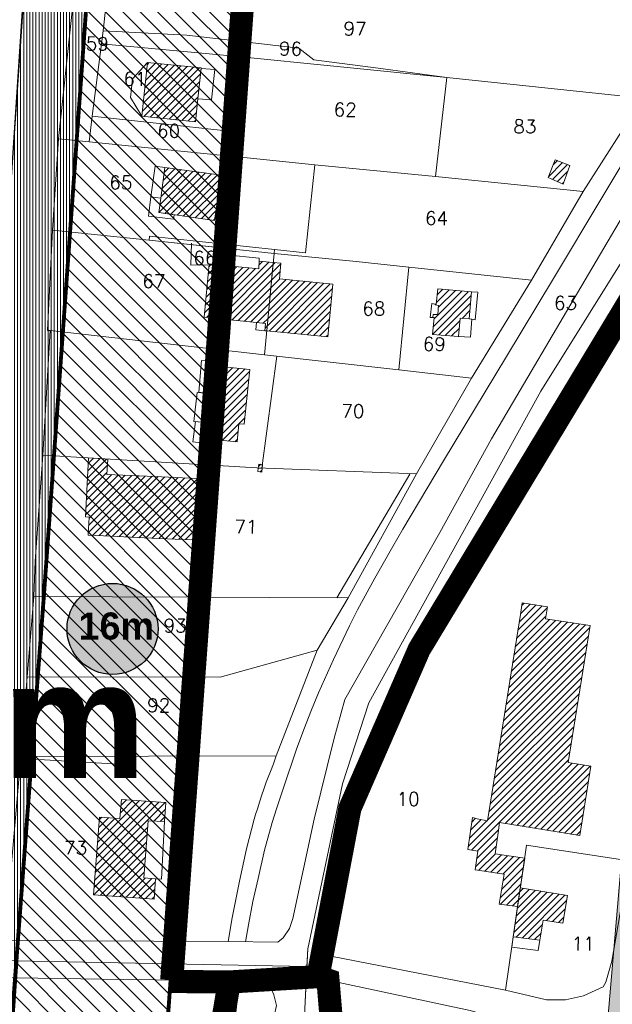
# Model space of a CAD drawing. Header units: metres. Extents: x 578835 to 593571, y 248557 to 255108.
# Tile 71 of 251: x 583283 to 583436, y 250142 to 250397. Entities that reach past the tile are written whole.
import ezdxf

# ---------------------------------------------------------------- set-up
doc = ezdxf.new("R2010")
doc.units = ezdxf.units.M
for name, pattern in [('CACHEX2', [0.75, 0.5, -0.25]), ('CONTINU', [0]), ('DASHDOT', [1, 0.5, -0.25, 0, -0.25]), ('SOLID_LINE', [0])]:
    doc.linetypes.add(name, pattern=pattern)
for name, color, linetype, lineweight in [('01_PLU implantation gabaritaire', 22, 'CONTINU', 30), ('01_PLU_EVP', 104, 'Continuous', 0), ('02_Modif_POS-Implantations obligées', 24, 'DASHDOT', 0), ('Cad-BATIMENT_BATI_LEGER13', 7, 'SOLID_LINE', 0), ('Cad-BATIMENT_BATI_PRIVE12', 7, 'SOLID_LINE', 0), ('Cad-BATIMENT_BATI_PRIVE12_HACH', 7, 'SOLID_LINE', 0), ('Cad-PARCELLAIRE_PARCELLE1', 250, 'SOLID_LINE', 0), ('Cad-RESEAU_ROUT_AXE_DE_VOIE26', 255, 'SOLID_LINE', 0), ('Cad-RESEAU_ROUT_LIMITE_DE_VOIE_P23', 8, 'SOLID_LINE', 0), ('Cad-SITE_PARTIC_FERROVIAIRE40', 251, 'SOLID_LINE', 0), ('Cad-TOPONYMIE_DETAIL_PARCELLAIR181', 7, 'SOLID_LINE', 0), ('Cad-TOPONYMIE_NUMERO_DE_PARCELL182', 250, 'SOLID_LINE', 0), ('PLU', 7, 'CACHEX2', 5), ('PPRI global - contour', 152, 'Continuous', 5), ('PPRI global - hachures', 152, 'Continuous', 5)]:
    doc.layers.add(name, color=color, linetype=linetype, lineweight=lineweight)
doc.layers.add('PLU nom', color=7, linetype='Continuous')
doc.styles.add('00001', font='arial.ttf', dxfattribs={"height": 50})
doc.styles.get("Standard").update_dxf_attribs({"font": 'arialbd_0.ttf', "height": 50})
doc.styles.add('TEXTSTYLE_45_11', font='txt.shx', dxfattribs={"oblique": 50})

msp = doc.modelspace()

# ---------------------------------------------------------------- hatches: boundary and pattern name
at = {"layer": '01_PLU implantation gabaritaire', "lineweight": 0, "ltscale": 0.4}
h = msp.add_hatch(dxfattribs=at)
h.set_pattern_fill('ANSI31', color=256, angle=90, style=0)
h.paths.add_polyline_path([(583255.49, 249636.72), (583294.71, 249641.08), (583293.78, 249651.04), (583290.95, 249687.88), (583298.05, 249789.16), (583306, 249916.25), (583315.37, 250055.57), (583330.12, 250260.46), (583343.09, 250433.53), (583302.8, 250435.87), (583289.28, 250248.51), (583277.24, 250088.76), (583268.13, 249947.91), (583261.65, 249843.74), (583255.19, 249751.23), (583251.63, 249693.47), (583251.34, 249680.25), (583254.28, 249643.54)])
at = {"layer": '01_PLU implantation gabaritaire', "linetype": 'Continuous', "lineweight": 30, "true_color": 0xffffff}
h = msp.add_hatch(color=7, dxfattribs=at)
edge = h.paths.add_edge_path()
edge.add_arc((583307.02, 250239.46), 11.78, 0, 360)
at = {"layer": '01_PLU_EVP', "ltscale": 0.4}
h = msp.add_hatch(dxfattribs=at)
h.set_pattern_fill('ANSI31', color=256, scale=0.25, angle=45, style=0)
h.paths.add_polyline_path([(583286.6, 250436.83), (583303.01, 250436.06), (583294.32, 250317.1), (583287.56, 250223.33), (583280.42, 250126.14), (583273.27, 250027.36), (583268.44, 249956.24), (583263.4, 249868.36), (583260.7, 249831.45), (583257.42, 249785.72), (583252.2, 249705.5), (583251.24, 249683.89), (583253.95, 249643.83), (583255.49, 249636.88), (583240.82, 249635.15), (583237.92, 249668.14), (583237.15, 249696.51), (583237.91, 249737.17), (583241, 249789.27), (583248.34, 249895.92), (583259.15, 250043.49), (583263.4, 250113.32), (583270.93, 250173.72), (583273.05, 250208.21), (583272.08, 250224.8), (583277.29, 250305.07), (583284.44, 250411.35)])
at = {"layer": 'Cad-BATIMENT_BATI_PRIVE12_HACH', "ltscale": 0.4}
h = msp.add_hatch(dxfattribs=at)
h.set_pattern_fill('ANSI31', color=256, scale=0.4, style=0)
h.paths.add_polyline_path([(583329.11, 250376.76), (583330.01, 250384.75), (583316.12, 250386.16), (583314.64, 250372.22), (583328.54, 250370.81)])
h = msp.add_hatch(dxfattribs=at)
h.set_pattern_fill('ANSI31', color=256, scale=0.4, style=0)
h.paths.add_polyline_path([(583423.71, 250354.67), (583425.45, 250359.49), (583421.7, 250360.97), (583419.86, 250356.35)])
h = msp.add_hatch(dxfattribs=at)
h.set_pattern_fill('ANSI31', color=256, scale=0.4, style=0)
h.paths.add_polyline_path([(583333.47, 250345.25), (583335.13, 250356.98), (583320.61, 250359), (583319.55, 250351), (583319.03, 250347.28)])
h = msp.add_hatch(dxfattribs=at)
h.set_pattern_fill('ANSI31', color=256, scale=0.4, style=0)
h.paths.add_polyline_path([(583346.99, 250316.62), (583348.64, 250334.36), (583344.99, 250334.72), (583344.9, 250332.71), (583336.1, 250333.54), (583332.01, 250333.98), (583330.78, 250320.16), (583344.33, 250318.84), (583346.66, 250318.59), (583346.49, 250316.68)])
h = msp.add_hatch(dxfattribs=at)
h.set_pattern_fill('ANSI31', color=256, scale=0.4, style=0)
h.paths.add_polyline_path([(583350.64, 250334.2), (583348.64, 250334.36), (583346.99, 250316.62), (583362.78, 250315.15), (583364.11, 250328.74), (583350.31, 250330.16)])
h = msp.add_hatch(dxfattribs=at)
h.set_pattern_fill('ANSI31', color=256, scale=0.4, style=0)
h.paths.add_polyline_path([(583399.41, 250319.76), (583399.99, 250326.72), (583391.26, 250327.55), (583390.85, 250323.61), (583390.6, 250323.6), (583390.54, 250323.37), (583391.45, 250323.22), (583391.24, 250320.86), (583390.08, 250320.88), (583389.99, 250320.09), (583390.32, 250320.12), (583389.93, 250315.74), (583396.66, 250315.18), (583397.1, 250319.9)])
h = msp.add_hatch(dxfattribs=at)
h.set_pattern_fill('ANSI31', color=256, scale=0.4, style=0)
h.paths.add_polyline_path([(583341.08, 250292.49), (583342.62, 250306.66), (583331.65, 250307.75), (583330.93, 250300.56), (583330.07, 250293.02), (583332.67, 250292.68), (583332.26, 250288.63), (583339.32, 250287.89), (583339.76, 250292.6)])
h = msp.add_hatch(dxfattribs=at)
h.set_pattern_fill('ANSI31', color=256, scale=0.4, style=0)
h.paths.add_polyline_path([(583328.36, 250267.13), (583328.9, 250278.43), (583315.99, 250279.03), (583305.56, 250279.49), (583305.81, 250283.42), (583300.83, 250283.78), (583300.05, 250268.45), (583300.96, 250268.41), (583300.7, 250263.71), (583304.66, 250263.59), (583315.18, 250263.02), (583325.27, 250262.63), (583328.17, 250262.54)])
h = msp.add_hatch(dxfattribs=at)
h.set_pattern_fill('ANSI31', color=256, scale=0.4, style=0)
h.paths.add_polyline_path([(583344.76, 250281.09), (583345.75, 250281.07), (583345.83, 250282.07), (583344.92, 250282.11)])
h = msp.add_hatch(dxfattribs=at)
h.set_pattern_fill('ANSI31', color=256, scale=0.4, style=0)
h.paths.add_polyline_path([(583344.76, 250281.09), (583344.66, 250280.19), (583345.67, 250280.05), (583345.75, 250281.07)])
h = msp.add_hatch(dxfattribs=at)
h.set_pattern_fill('ANSI31', color=256, scale=0.4, style=0)
h.paths.add_polyline_path([(583428.05, 250185.93), (583430.93, 250203.89), (583425, 250204.85), (583430.69, 250240.33), (583419.17, 250242.04), (583419.65, 250245.2), (583413.14, 250246.22), (583412.64, 250243.17), (583404.16, 250189.73), (583401.47, 250190.29), (583400.21, 250190.64), (583399.01, 250182.29), (583401.59, 250181.94), (583400.93, 250177.1), (583408.44, 250175.93), (583407.2, 250168.14), (583411.94, 250167.53), (583413.79, 250180.06), (583406.11, 250181.2), (583406.89, 250186.62), (583407.24, 250189.32)])
h = msp.add_hatch(dxfattribs=at)
h.set_pattern_fill('ANSI31', color=256, scale=0.4, style=0)
h.paths.add_polyline_path([(583315.1, 250174.95), (583316.26, 250189.76), (583320.48, 250189.55), (583320.82, 250194.49), (583309.36, 250195.32), (583308.95, 250190.37), (583303.65, 250190.71), (583302.11, 250170.63), (583317.79, 250169.49), (583318.17, 250174.76)])
h = msp.add_hatch(dxfattribs=at)
h.set_pattern_fill('ANSI31', color=256, scale=0.4, style=0)
h.paths.add_polyline_path([(583423.68, 250163.28), (583424.82, 250170.39), (583412.62, 250172.38), (583411.94, 250167.53), (583410.78, 250159.75), (583417.69, 250158.87), (583418.58, 250164.07)])
at = {"layer": 'PPRI global - hachures', "ltscale": 0.4}
h = msp.add_hatch(dxfattribs=at)
h.set_pattern_fill('ANSI36', color=256, scale=2, style=0)
h.paths.add_polyline_path([(584066.5, 250379.34), (584062.37, 250383.47), (584043.41, 250459.25), (584013.35, 250450.76), (584002.24, 250450.11), (583982.63, 250452.72), (583973.49, 250455.99), (583889.77, 250518.96), (583895.65, 250528.1), (583977.99, 250662.67), (584030.07, 250749.63), (583918.43, 250756.91), (583664.41, 250783.59), (583631.24, 250786.83), (583615.06, 250787.64), (583601.17, 250794.44), (583587.42, 250827.6), (583576.9, 250872.88), (583563.15, 250910.89), (583546.16, 250944.04), (583514.61, 250983.67), (583475.78, 251010.35), (583442.61, 251028.95), (583396.5, 251041.08), (583343.91, 251049.17), (583296.18, 251058.06), (583275.96, 251065.34), (583264.63, 251086.36), (583250.88, 251100.92), (583230.66, 251114.67), (583189.4, 251126.8), (583119.68, 251147.06), (583061.43, 251160.81), (583024.22, 251164.04), (582980.53, 251148.68), (582993.48, 251125.23), (583025.83, 251140.59), (583054.15, 251143.02), (583098.64, 251130.08), (583144.75, 251115.52), (583186.01, 251101.78), (583219.99, 251088.03), (583236.17, 251071.86), (583255.58, 251033.04), (583254.78, 251000.7), (583238.6, 250995.04), (583207.85, 250995.04), (583194.1, 251002.31), (583172.26, 251010.4), (583159.32, 250999.89), (583144.75, 250992.61), (583123.72, 250996.65), (583093.79, 251001.51), (583044.44, 251004.74), (583042.82, 250977.25), (583071.95, 250975.63), (583123.72, 250970.78), (583189.25, 250968.35), (583234.55, 250957.84), (583253.97, 250940.05), (583273.38, 250908.51), (583282.28, 250851.91), (583278.25, 250803.12), (583273.39, 250777.24), (583225.66, 250792.61), (583164.18, 250807.16), (583128.59, 250807.97), (583123.73, 250787.76), (583296.04, 250750.56), (583317.08, 251031.97), (583369.66, 251022.26), (583418.2, 250998.81), (583457.03, 250968.08), (583486.96, 250930.89), (583515.28, 250879.13), (583529.84, 250833.04), (583533.88, 250790.18), (583534.69, 250771.58), (583553.3, 250763.5), (583563.01, 250755.41), (583580, 250744.9), (583594.56, 250731.15), (583590.51, 250708.51), (583580.81, 250697.19), (583567.05, 250697.19), (583552.49, 250698.8), (583535.5, 250697.19), (583522.56, 250693.95), (583503.14, 250708.51), (583479.68, 250718.21), (583448.13, 250723.87), (583373.71, 250731.15), (583318.7, 250734.39), (583315.46, 250703.66), (583444.9, 250694.76), (583478.87, 250680.21), (583494.24, 250668.89), (583512.04, 250632.5), (583510.42, 250582.36), (583496.67, 250561.34), (583468.36, 250541.12), (583419.01, 250518.48), (583354.29, 250508.77), (583304.13, 250508.77), (583282.29, 250518.48), (583279.06, 250526.56), (583283.91, 250598.53), (583239.42, 250602.58), (583222.43, 250600.96), (583186.02, 250597.72), (583162.56, 250599.34), (583148, 250606.62), (583122.92, 250612.28), (583089.76, 250614.71), (583078.43, 250626.03), (583052.54, 250635.73), (583029.89, 250635.73), (583004.81, 250631.69), (582985.4, 250622.79), (582965.98, 250613.09), (582970.84, 250593.68), (583001.58, 250611.47), (583029.08, 250621.98), (583059.01, 250621.98), (583080.86, 250606.62), (583092.99, 250591.26), (583118.07, 250585.59), (583148.81, 250571.85), (583177.12, 250554.06), (583200.59, 250528.99), (583205.44, 250507.16), (583205.44, 250486.13), (583186.83, 250479.66), (583124.54, 250464.3), (583104.02, 250461.44), (583074.89, 250436.37), (583062.76, 250421.01), (583040.92, 250417.77), (583013.41, 250429.9), (582993.19, 250437.99), (582977.01, 250433.14), (582972.96, 250422.62), (582979.43, 250412.11), (583003.7, 250411.3), (583028.78, 250404.83), (583040.92, 250397.56), (583014.22, 250380.57), (582989.14, 250366.83), (582968.11, 250354.7), (582985.91, 250337.72), (583050.62, 250379.77), (583073.28, 250387.85), (583089.45, 250391.9), (583109.68, 250404.03), (583129.9, 250417.77), (583157.41, 250425.05), (583265.81, 250428.28), (583273.09, 250428.28), (583273.9, 250446.07), (583295.97, 250457.39), (583334.8, 250467.1), (583366.35, 250470.33), (583405.99, 250467.9), (583424.6, 250456.58), (583444.01, 250438.79), (583471.52, 250417.77), (583514.39, 250491.35), (583542.71, 250566.56), (583607.54, 250728.61), (583618.87, 250755.3), (583637.47, 250748.02), (583563.05, 250565.27), (583533.11, 250493.3), (583488.62, 250414.05), (583469.92, 250375), (583458.6, 250360.44), (583447.3, 250277.69), (583433.55, 250118.39), (583433.55, 250075.53), (583435.17, 250061.79), (583444.07, 250055.32), (583538.72, 249966.37), (583593.05, 249930.65), (583636.74, 249921.76), (583657.12, 249921.76), (583640.51, 249900.52), (583605.37, 249856.24), (583563.9, 249771.01), (583539.46, 249724.43), (583484.46, 249610.66), (583466.89, 249549.58), (583445.44, 249517.44), (583408.01, 249447.95), (583372.11, 249391.45), (583402.75, 249358.91), (583418.65, 249347.07), (583436.19, 249369.28), (583463.87, 249406.75), (583478.59, 249436.8), (583476.61, 249477.12), (583481.36, 249487.31), (583491.71, 249499.16), (583485.47, 249528.1), (583479.2, 249549.72), (583486.09, 249593.97), (583536.27, 249697.24), (583571.65, 249771.24), (583609.81, 249820.41), (583635.17, 249860.02), (583657.05, 249884.96), (583692.43, 249959.02), (583716.61, 250005.58), (583724.42, 250017.76), (583733.57, 250029.46), (583758.23, 250060.88), (583783.36, 250088.01), (583819.02, 250122.79), (583886.38, 250174.14), (583941.78, 250217.37), (583983.26, 250248.04), (584014.32, 250265.65), (584046.48, 250272.12), (584071.07, 250273.21)])

# ---------------------------------------------------------------- linework, layer by layer
at = {"layer": '01_PLU implantation gabaritaire', "lineweight": 0, "ltscale": 0.4}
msp.add_lwpolyline([(583302.63, 250436.42), (583342.85, 250433.48), (583322.59, 250160.96), (583310.53, 249980.22), (583296.25, 249761.55), (583291.16, 249689.06), (583294.97, 249640.54), (583255.35, 249636.96), (583250.81, 249687.24), (583256, 249760.56), (583270.61, 249979.22), (583287.49, 250227.05), (583302.76, 250432.68)], close=True, dxfattribs=at)
at = {"layer": '01_PLU implantation gabaritaire', "ltscale": 0.4, "const_width": 1}
msp.add_lwpolyline([(583255.49, 249636.72), (583294.71, 249641.08), (583293.78, 249651.04), (583290.95, 249687.88), (583298.05, 249789.16), (583306, 249916.25), (583315.37, 250055.57), (583330.12, 250260.46), (583343.09, 250433.53), (583302.77, 250435.96), (583289.28, 250248.51), (583277.24, 250088.76), (583268.13, 249947.91), (583261.65, 249843.74), (583255.19, 249751.23), (583251.63, 249693.47), (583251.34, 249680.25), (583254.28, 249643.54)], close=True, dxfattribs=at)
at = {"layer": '01_PLU_EVP', "ltscale": 0.4}
msp.add_lwpolyline([(583263.4, 250113.32), (583270.93, 250173.72), (583273.05, 250208.21), (583272.08, 250224.8), (583277.29, 250305.07), (583284.44, 250411.35), (583286.6, 250436.83), (583303.01, 250436.06), (583294.32, 250317.1), (583287.56, 250223.33), (583280.42, 250126.14)], dxfattribs=at)
at = {"layer": '02_Modif_POS-Implantations obligées', "linetype": 'Continuous', "lineweight": 30, "ltscale": 2}
msp.add_circle((583307.02, 250239.46), 11.78, dxfattribs=at)
at = {"layer": 'Cad-BATIMENT_BATI_LEGER13'}
for points in [[(583314.64, 250372.22), (583316.12, 250386.16), (583312.19, 250381.93), (583311.69, 250377.1), (583314.64, 250372.22), (583314.64, 250372.22)], [(583314.64, 250372.22), (583316.12, 250386.16), (583312.19, 250381.93), (583311.69, 250377.1), (583314.64, 250372.22), (583314.64, 250372.22)], [(583332.68, 250376.51), (583333.5, 250384.38), (583330.02, 250384.64), (583329.11, 250376.76), (583332.68, 250376.51), (583332.68, 250376.51)], [(583332.68, 250376.51), (583333.5, 250384.38), (583330.02, 250384.64), (583329.11, 250376.76), (583332.68, 250376.51), (583332.68, 250376.51)], [(583319.55, 250351), (583320.61, 250359), (583318.03, 250359.35), (583316.97, 250351.34), (583319.55, 250351), (583319.55, 250351)], [(583319.55, 250351), (583320.61, 250359), (583318.03, 250359.35), (583316.97, 250351.34), (583319.55, 250351), (583319.55, 250351)], [(583319.03, 250347.28), (583319.55, 250351), (583316.97, 250351.34), (583316.31, 250346.38), (583322.8, 250345.59), (583322.96, 250346.71), (583319.03, 250347.28), (583319.03, 250347.28)], [(583319.03, 250347.28), (583319.55, 250351), (583316.97, 250351.34), (583316.31, 250346.38), (583322.8, 250345.59), (583322.96, 250346.71), (583319.03, 250347.28), (583319.03, 250347.28)], [(583344.9, 250332.71), (583344.99, 250334.72), (583345, 250335.51), (583336.44, 250336.35), (583336.1, 250333.54), (583344.9, 250332.71), (583344.9, 250332.71)], [(583344.9, 250332.71), (583344.99, 250334.72), (583345, 250335.51), (583336.44, 250336.35), (583336.1, 250333.54), (583344.9, 250332.71), (583344.9, 250332.71)], [(583400.91, 250319.55), (583401.64, 250326.64), (583399.99, 250326.72), (583399.41, 250319.76), (583400.91, 250319.55), (583400.91, 250319.55)], [(583400.91, 250319.55), (583401.64, 250326.64), (583399.99, 250326.72), (583399.41, 250319.76), (583400.91, 250319.55), (583400.91, 250319.55)], [(583391.24, 250320.86), (583391.45, 250323.22), (583390.54, 250323.37), (583390.6, 250323.6), (583389.68, 250323.74), (583389.32, 250320.14), (583389.99, 250320.09), (583390.08, 250320.88), (583391.24, 250320.86), (583391.24, 250320.86)], [(583391.24, 250320.86), (583391.45, 250323.22), (583390.54, 250323.37), (583390.6, 250323.6), (583389.68, 250323.74), (583389.32, 250320.14), (583389.99, 250320.09), (583390.08, 250320.88), (583391.24, 250320.86), (583391.24, 250320.86)], [(583346.49, 250316.68), (583346.66, 250318.59), (583344.33, 250318.84), (583344.16, 250316.94), (583346.49, 250316.68), (583346.49, 250316.68)], [(583346.49, 250316.68), (583346.66, 250318.59), (583344.33, 250318.84), (583344.16, 250316.94), (583346.49, 250316.68), (583346.49, 250316.68)], [(583399.72, 250314.99), (583400.08, 250319.71), (583399.41, 250319.76), (583397.1, 250319.9), (583396.66, 250315.18), (583399.72, 250314.99), (583399.72, 250314.99)], [(583399.72, 250314.99), (583400.08, 250319.71), (583399.41, 250319.76), (583397.1, 250319.9), (583396.66, 250315.18), (583399.72, 250314.99), (583399.72, 250314.99)], [(583330.93, 250300.56), (583331.65, 250307.75), (583333.74, 250307.49), (583333.88, 250308.72), (583330.07, 250308.96), (583329.35, 250300.76), (583330.93, 250300.56), (583330.93, 250300.56)], [(583330.93, 250300.56), (583331.65, 250307.75), (583333.74, 250307.49), (583333.88, 250308.72), (583330.07, 250308.96), (583329.35, 250300.76), (583330.93, 250300.56), (583330.93, 250300.56)], [(583330.07, 250293.02), (583330.93, 250300.56), (583328.94, 250300.73), (583328.08, 250293.18), (583330.07, 250293.02), (583330.07, 250293.02)], [(583330.07, 250293.02), (583330.93, 250300.56), (583328.94, 250300.73), (583328.08, 250293.18), (583330.07, 250293.02), (583330.07, 250293.02)], [(583332.26, 250288.63), (583332.67, 250292.68), (583330.07, 250293.02), (583328.49, 250293.22), (583327.86, 250287.93), (583332.78, 250287.33), (583332.84, 250288.57), (583332.26, 250288.63), (583332.26, 250288.63)], [(583332.26, 250288.63), (583332.67, 250292.68), (583330.07, 250293.02), (583328.49, 250293.22), (583327.86, 250287.93), (583332.78, 250287.33), (583332.84, 250288.57), (583332.26, 250288.63), (583332.26, 250288.63)], [(583319.67, 250174.66), (583320.48, 250189.55), (583316.26, 250189.76), (583315.1, 250174.95), (583318.17, 250174.76), (583319.67, 250174.66), (583319.67, 250174.66)], [(583319.67, 250174.66), (583320.48, 250189.55), (583316.26, 250189.76), (583315.1, 250174.95), (583318.17, 250174.76), (583319.67, 250174.66), (583319.67, 250174.66)], [(583417.27, 250156.16), (583417.69, 250158.87), (583410.78, 250159.75), (583410.43, 250157.04), (583417.27, 250156.16), (583417.27, 250156.16)], [(583417.27, 250156.16), (583417.69, 250158.87), (583410.78, 250159.75), (583410.43, 250157.04), (583417.27, 250156.16), (583417.27, 250156.16)]]:
    msp.add_lwpolyline(points, close=True, dxfattribs=at)
at = {"layer": 'Cad-BATIMENT_BATI_PRIVE12'}
for points in [[(583329.11, 250376.76), (583330.01, 250384.75), (583316.12, 250386.16), (583314.64, 250372.22), (583328.54, 250370.81), (583329.11, 250376.76), (583329.11, 250376.76)], [(583423.71, 250354.67), (583425.45, 250359.49), (583421.7, 250360.97), (583419.86, 250356.35), (583423.71, 250354.67), (583423.71, 250354.67)], [(583333.47, 250345.25), (583335.13, 250356.98), (583320.61, 250359), (583319.55, 250351), (583319.03, 250347.28), (583333.47, 250345.25), (583333.47, 250345.25)], [(583346.99, 250316.62), (583348.64, 250334.36), (583344.99, 250334.72), (583344.9, 250332.71), (583336.1, 250333.54), (583332.01, 250333.98), (583330.78, 250320.16), (583344.33, 250318.84), (583346.66, 250318.59), (583346.49, 250316.68), (583346.99, 250316.62), (583346.99, 250316.62)], [(583350.64, 250334.2), (583348.64, 250334.36), (583346.99, 250316.62), (583362.78, 250315.15), (583364.11, 250328.74), (583350.31, 250330.16), (583350.64, 250334.2), (583350.64, 250334.2)], [(583399.41, 250319.76), (583399.99, 250326.72), (583391.26, 250327.55), (583390.85, 250323.61), (583390.6, 250323.6), (583390.54, 250323.37), (583391.45, 250323.22), (583391.24, 250320.86), (583390.08, 250320.88), (583389.99, 250320.09), (583390.32, 250320.12), (583389.93, 250315.74), (583396.66, 250315.18), (583397.1, 250319.9), (583399.41, 250319.76), (583399.41, 250319.76)], [(583341.08, 250292.49), (583342.62, 250306.66), (583331.65, 250307.75), (583330.93, 250300.56), (583330.07, 250293.02), (583332.67, 250292.68), (583332.26, 250288.63), (583339.32, 250287.89), (583339.76, 250292.6), (583341.08, 250292.49), (583341.08, 250292.49)], [(583328.36, 250267.13), (583328.9, 250278.43), (583315.99, 250279.03), (583305.56, 250279.49), (583305.81, 250283.42), (583300.83, 250283.78), (583300.05, 250268.45), (583300.96, 250268.41), (583300.7, 250263.71), (583304.66, 250263.59), (583315.18, 250263.02), (583325.27, 250262.63), (583328.17, 250262.54), (583328.36, 250267.13), (583328.36, 250267.13)], [(583344.76, 250281.09), (583345.75, 250281.07), (583345.83, 250282.07), (583344.92, 250282.11), (583344.76, 250281.09), (583344.76, 250281.09)], [(583344.76, 250281.09), (583344.66, 250280.19), (583345.67, 250280.05), (583345.75, 250281.07), (583344.76, 250281.09), (583344.76, 250281.09)], [(583428.05, 250185.93), (583430.93, 250203.89), (583425, 250204.85), (583430.69, 250240.33), (583419.17, 250242.04), (583419.65, 250245.2), (583413.14, 250246.22), (583412.64, 250243.17), (583404.16, 250189.73), (583401.47, 250190.29), (583400.21, 250190.64), (583399.01, 250182.29), (583401.59, 250181.94), (583400.93, 250177.1), (583408.44, 250175.93), (583407.2, 250168.14), (583411.94, 250167.53), (583413.79, 250180.06), (583406.11, 250181.2), (583406.89, 250186.62), (583407.24, 250189.32), (583428.05, 250185.93), (583428.05, 250185.93)], [(583315.1, 250174.95), (583316.26, 250189.76), (583320.48, 250189.55), (583320.82, 250194.49), (583309.36, 250195.32), (583308.95, 250190.37), (583303.65, 250190.71), (583302.11, 250170.63), (583317.79, 250169.49), (583318.17, 250174.76), (583315.1, 250174.95), (583315.1, 250174.95)], [(583423.68, 250163.28), (583424.82, 250170.39), (583412.62, 250172.38), (583411.94, 250167.53), (583410.78, 250159.75), (583417.69, 250158.87), (583418.58, 250164.07), (583423.68, 250163.28), (583423.68, 250163.28)]]:
    msp.add_lwpolyline(points, close=True, dxfattribs=at)
at = {"layer": 'Cad-PARCELLAIRE_PARCELLE1'}
for points in [[(583301.79, 250372.26), (583300.93, 250365.61), (583293.04, 250366.4), (583298.43, 250417.35), (583307.26, 250416.3), (583305.27, 250400.63), (583304.56, 250394.33), (583304.19, 250390.96), (583301.79, 250372.26), (583301.79, 250372.26)], [(583393.62, 250382.25), (583375.78, 250384.67), (583359.19, 250386.85), (583355.31, 250389.87), (583326.26, 250393.25), (583304.56, 250394.33), (583305.27, 250400.63), (583307.26, 250416.3), (583376.34, 250409.58), (583460.23, 250401.19), (583444.37, 250376.9), (583393.62, 250382.25), (583393.62, 250382.25)], [(583393.62, 250382.25), (583375.78, 250384.67), (583359.19, 250386.85), (583355.31, 250389.87), (583326.26, 250393.25), (583304.56, 250394.33), (583304.19, 250390.96), (583338.5, 250387.81), (583393.62, 250382.25), (583393.62, 250382.25)], [(583304.19, 250390.96), (583301.79, 250372.26), (583336.48, 250368.46), (583338.5, 250387.81), (583304.19, 250390.96), (583304.19, 250390.96)], [(583393.62, 250382.25), (583338.5, 250387.81), (583336.48, 250368.46), (583335.78, 250362.05), (583336.85, 250362.02), (583359.39, 250359.67), (583390.65, 250356.59), (583393.62, 250382.25), (583393.62, 250382.25)], [(583444.37, 250376.9), (583393.62, 250382.25), (583390.65, 250356.59), (583428.9, 250352.76), (583444.37, 250376.9), (583444.37, 250376.9)], [(583335.78, 250362.05), (583300.93, 250365.61), (583301.79, 250372.26), (583336.48, 250368.46), (583335.78, 250362.05), (583335.78, 250362.05)], [(583359.39, 250359.67), (583336.85, 250362.02), (583335.78, 250362.05), (583300.93, 250365.61), (583293.04, 250366.4), (583291.46, 250342.75), (583316.5, 250340.16), (583316.58, 250341.16), (583348.94, 250337.73), (583357.01, 250336.84), (583359.39, 250359.67), (583359.39, 250359.67)], [(583415.56, 250329.8), (583383.79, 250333.17), (583370.14, 250334.59), (583356.92, 250335.95), (583348.86, 250336.72), (583348.94, 250337.73), (583357.01, 250336.84), (583359.39, 250359.67), (583390.65, 250356.59), (583428.9, 250352.76), (583415.56, 250329.8), (583415.56, 250329.8)], [(583408.8, 250145.87), (583414.25, 250183.44), (583440.8, 250179.41), (583445.31, 250206.43), (583452.16, 250205.33), (583471.32, 250324.53), (583478.22, 250358.55), (583471.6, 250355.88), (583465.17, 250352.77), (583460.42, 250349.49), (583456.38, 250346.58), (583450.63, 250339.3), (583441.4, 250326.38), (583419.92, 250291.38), (583407.09, 250269.24), (583395.91, 250249.02), (583388.18, 250236), (583380.12, 250218.94), (583374.38, 250204.64), (583372.14, 250196.98), (583364.68, 250163.81), (583363.54, 250154.69), (583408.8, 250145.87), (583408.8, 250145.87)], [(583316.5, 250340.16), (583291.46, 250342.75), (583290.17, 250316.78), (583290.84, 250316.72), (583346.35, 250310.43), (583348.86, 250336.72), (583326.32, 250339.08), (583316.5, 250340.16), (583316.5, 250340.16)], [(583316.5, 250340.16), (583316.58, 250341.16), (583348.94, 250337.73), (583348.86, 250336.72), (583316.5, 250340.16), (583316.5, 250340.16)], [(583383.79, 250333.17), (583381.14, 250306.53), (583346.35, 250310.43), (583348.86, 250336.72), (583356.92, 250335.95), (583370.14, 250334.59), (583383.79, 250333.17), (583383.79, 250333.17)], [(583383.79, 250333.17), (583381.14, 250306.53), (583400.03, 250304.43), (583415.56, 250329.8), (583383.79, 250333.17), (583383.79, 250333.17)], [(583288.99, 250284.47), (583290.84, 250316.72), (583346.35, 250310.43), (583381.14, 250306.53), (583400.03, 250304.43), (583385.78, 250279.6), (583344.42, 250281.18), (583288.99, 250284.47), (583288.99, 250284.47)], [(583368.01, 250247.47), (583286.68, 250247.83), (583287, 250256.99), (583288.99, 250284.47), (583344.42, 250281.18), (583385.78, 250279.6), (583368.01, 250247.47), (583368.01, 250247.47)], [(583286.68, 250247.83), (583368.01, 250247.47), (583360.06, 250233.99), (583334.93, 250226.98), (583284.95, 250227.05), (583286.68, 250247.83), (583286.68, 250247.83)], [(583283.29, 250206.41), (583349.4, 250206.57), (583360.06, 250233.99), (583334.93, 250226.98), (583284.95, 250227.05), (583283.29, 250206.41), (583283.29, 250206.41)], [(583349.4, 250206.57), (583283.29, 250206.41), (583279.1, 250158.8), (583337.01, 250158.49), (583337.98, 250164.6), (583339.91, 250174.12), (583341.68, 250182.52), (583343.69, 250190.15), (583344.08, 250191.41), (583344.53, 250192.9), (583345.19, 250194.85), (583345.72, 250196.45), (583346.25, 250197.95), (583346.84, 250199.78), (583347.31, 250201.04), (583347.93, 250202.54), (583348.67, 250204.5), (583349.4, 250206.57), (583349.4, 250206.57)], [(583408.8, 250145.87), (583419.4, 250143.41), (583424.35, 250143.37), (583429.04, 250144.44), (583434.05, 250146.74), (583434.77, 250147.93), (583436.3, 250153.4), (583440.8, 250179.41), (583414.25, 250183.44), (583408.8, 250145.87), (583408.8, 250145.87)], [(583318.05, 250054.59), (583270.29, 250051.83), (583270.61, 250058.88), (583273.68, 250089.35), (583273.93, 250112.99), (583276.44, 250149.21), (583309.96, 250148.66), (583334.8, 250148.39), (583333.49, 250128.45), (583336.07, 250128.21), (583335.65, 250119.37), (583333.27, 250119.17), (583321.32, 250065.78), (583318.05, 250054.59), (583318.05, 250054.59)], [(583334.8, 250148.39), (583344.62, 250148.31), (583346.66, 250147.59), (583348.08, 250146.37), (583348.8, 250144.65), (583349.52, 250141.93), (583346.45, 250128.4), (583344.48, 250128.24), (583344.2, 250118.74), (583346.01, 250118.78), (583357.08, 250079.02), (583359.77, 250056.62), (583337.52, 250055.54), (583318.05, 250054.59), (583321.32, 250065.78), (583333.27, 250119.17), (583335.65, 250119.37), (583336.07, 250128.21), (583333.49, 250128.45), (583334.8, 250148.39), (583334.8, 250148.39)], [(583432.15, 250097.2), (583435.99, 250125.4), (583427.63, 250131.72), (583423.17, 250133.81), (583399.68, 250140.65), (583362.82, 250148.5), (583367.61, 250091.15), (583432.15, 250097.2), (583432.15, 250097.2)]]:
    msp.add_lwpolyline(points, close=True, dxfattribs=at)
for points in [[(583474.83, 250406.98), (583430.27, 250331.36), (583405.14, 250288.69), (583391.83, 250264.4), (583367.15, 250221.21), (583364.31, 250210.82), (583359.26, 250190.22), (583353.74, 250164.46), (583352.89, 250161.83), (583351.19, 250159.46), (583349.8, 250158.34), (583337.01, 250158.49), (583337.01, 250158.49), (583337.01, 250158.49), (583337.98, 250164.6), (583339.91, 250174.12), (583341.68, 250182.52), (583343.69, 250190.15), (583344.08, 250191.41), (583344.53, 250192.9), (583345.19, 250194.85), (583345.72, 250196.45), (583346.25, 250197.95), (583346.84, 250199.78), (583347.31, 250201.04), (583347.93, 250202.54), (583348.67, 250204.5), (583349.4, 250206.57), (583360.06, 250233.99), (583368.01, 250247.47), (583385.78, 250279.6), (583400.03, 250304.43), (583415.56, 250329.8), (583428.9, 250352.76), (583444.37, 250376.9)], [(583399.68, 250140.65), (583362.82, 250148.5), (583363.54, 250154.69), (583408.8, 250145.87), (583419.4, 250143.41), (583424.35, 250143.37), (583429.04, 250144.44), (583434.05, 250146.74), (583434.77, 250147.93), (583436.3, 250153.4), (583440.8, 250179.41), (583445.31, 250206.43), (583452.16, 250205.33), (583530.32, 250193.57), (583529.29, 250187.14), (583525.42, 250162.29), (583521.53, 250138.78)]]:
    msp.add_lwpolyline(points, dxfattribs=at)
at = {"layer": 'Cad-RESEAU_ROUT_AXE_DE_VOIE26'}
msp.add_line((583357.37, 250152.07), (583263.62, 250153.8), dxfattribs=at)
msp.add_line((583357.37, 250152.07), (583263.62, 250153.8), dxfattribs=at)
for points in [[(583532.25, 250502.53), (583517.77, 250474.56), (583503.88, 250450.48), (583478.22, 250400.87), (583473.07, 250376.59), (583442.63, 250340.6), (583417.97, 250301), (583373.4, 250220.32), (583366.54, 250199.36), (583357.58, 250156.61), (583356.84, 250141.04), (583358.08, 250115.78), (583362.12, 250086.9), (583363.03, 250056.85)], [(583591.33, 249909.94), (583594.21, 249918.73), (583593.71, 249923.39), (583514.21, 249936.76), (583444.84, 249948.11), (583398.05, 249955.52), (583382.06, 249958.67), (583376.19, 249962.3), (583372.85, 249972.83), (583371.13, 249987.64), (583363.03, 250056.85), (583362.12, 250086.9), (583358.08, 250115.78), (583356.84, 250141.04), (583357.37, 250152.07), (583357.58, 250156.61), (583366.54, 250199.36), (583373.4, 250220.32), (583417.97, 250301), (583442.63, 250340.6), (583473.07, 250376.59)]]:
    msp.add_lwpolyline(points, dxfattribs=at)
at = {"layer": 'Cad-RESEAU_ROUT_LIMITE_DE_VOIE_P23'}
for p, q in [((583349.56, 250310.13), (583345.73, 250281.07)), ((583384, 250279.53), (583365.15, 250247.5))]:
    msp.add_line(p, q, dxfattribs=at)
for points in [[(583239.02, 249756.07), (583241.01, 249788.21), (583242.95, 249816.57), (583246.6, 249868.5), (583248.54, 249895.73), (583252.01, 249945.34), (583255.94, 250002.01), (583260.89, 250070.9), (583263.96, 250120.09), (583270.79, 250171.42), (583271.47, 250183), (583272.81, 250207.2), (583272.7, 250212.54), (583271.83, 250224.29), (583272.79, 250240.66), (583273.95, 250256.65), (583274.73, 250267.23), (583275.83, 250283.11), (583277.69, 250309.65), (583279.47, 250336.28), (583281.25, 250362.74), (583284.23, 250405.58), (583287.58, 250451.84), (583291.45, 250507.17)], [(583283.12, 250203.48), (583284.84, 250203.41), (583284.99, 250205.85), (583308.53, 250204.4)]]:
    msp.add_lwpolyline(points, dxfattribs=at)
at = {"layer": 'Cad-SITE_PARTIC_FERROVIAIRE40'}
for points in [[(583341.47, 250158.42), (583341.68, 250159.89), (583342.26, 250162.83), (583343.4, 250168.84), (583344.72, 250174.86), (583346.41, 250182.13), (583348.37, 250189.32), (583349.47, 250192.87), (583351.19, 250198.02), (583354.7, 250208.35), (583356.58, 250213.41), (583358.56, 250218.48), (583360.41, 250222.87), (583364.22, 250231.55), (583368.37, 250240.26), (583370.49, 250244.44), (583375, 250252.63), (583379.6, 250260.81), (583382.19, 250265.26), (583392.75, 250282.97), (583409.05, 250309.98), (583421, 250329.81), (583434.03, 250351.52), (583443.51, 250367.35)], [(583339.92, 250148.37), (583339.71, 250146.9), (583338.75, 250138.58), (583337.97, 250129.15), (583337.62, 250124.44), (583337.18, 250116.93), (583336.73, 250105.52), (583335.79, 250080.14), (583334.96, 250058.44), (583334.96, 250058.44)]]:
    msp.add_lwpolyline(points, dxfattribs=at)
at = {"layer": 'Cad-TOPONYMIE_DETAIL_PARCELLAIR181'}
msp.add_lwpolyline([(583331.71, 250333.73), (583327.34, 250333.7), (583327.44, 250339.4), (583327.44, 250339.4)], dxfattribs=at)
at = {"layer": 'PLU', "color": 7, "ltscale": 2, "const_width": 6}
msp.add_lwpolyline([(583360.23, 250149.4), (583360.23, 250149.4), (583368.51, 250193.04), (583386.46, 250234.19), (583441.28, 250324.99), (583532.56, 250503.29), (583568.55, 250591.35)], dxfattribs=at)
at = {"layer": 'PLU', "ltscale": 2, "const_width": 6}
for points in [[(583273.96, 250442.14), (583286.31, 250436.24), (583343.03, 250433.57), (583322.36, 250148.53)], [(583360.23, 250149.4), (583337.27, 250148.01), (583331.63, 250114.88), (583319.37, 250050.53), (583319.37, 250050.53), (583310.1, 249917.09), (583305.19, 249820.9), (583295.91, 249719.98), (583307.37, 249693.76), (583297.47, 249566.6), (583296.36, 249545.65), (583305.19, 249542.34)], [(583360.23, 250149.4), (583362.82, 250148.5), (583367.61, 250091.15), (583385.54, 249967.13)], [(583337.27, 250148.01), (583322.36, 250148.16)]]:
    msp.add_lwpolyline(points, dxfattribs=at)
at = {"layer": 'PPRI global - contour'}
msp.add_lwpolyline([(583637.47, 250748.02), (583563.05, 250565.27), (583533.11, 250493.3), (583488.62, 250414.05), (583469.92, 250375), (583458.6, 250360.44), (583447.3, 250277.69), (583433.55, 250118.39), (583433.55, 250075.53), (583435.17, 250061.79), (583444.07, 250055.32), (583538.72, 249966.37), (583593.05, 249930.65), (583636.74, 249921.76), (583657.12, 249921.76), (583640.51, 249900.52), (583605.37, 249856.24), (583563.9, 249771.01), (583539.46, 249724.43), (583484.46, 249610.66), (583466.89, 249549.58), (583445.44, 249517.44), (583408.01, 249447.95)], dxfattribs=at).dxf.unprotected_set("ltscale", 0)

# ---------------------------------------------------------------- texts
at = {"layer": '02_Modif_POS-Implantations obligées', "ltscale": 2, "insert": (583298.21, 250243.71), "char_height": 7, "width": 36.6046, "attachment_point": 1, "style": '00001'}
msp.add_mtext('{\\fArial|b1|i0|c0|p34;16m}', dxfattribs=at)
at = {"layer": 'Cad-TOPONYMIE_NUMERO_DE_PARCELL182', "style": 'TEXTSTYLE_45_11'}
for s, p in [('97', (583366.82, 250393.18)), ('59', (583300.07, 250389.28)), ('96', (583350.11, 250387.99)), ('61', (583309.82, 250380.17)), ('62', (583364.28, 250372.23)), ('83', (583410.82, 250367.87)), ('60', (583318.56, 250366.74)), ('65', (583306.16, 250353.34)), ('64', (583387.94, 250344.1)), ('66', (583327.91, 250333.8)), ('67', (583314.72, 250327.8)), ('63', (583421.35, 250322.15)), ('68', (583371.68, 250320.68)), ('69', (583387.36, 250311.51)), ('70', (583366.26, 250294.15)), ('71', (583338.59, 250264.19)), ('93', (583320.23, 250238.58)), ('92', (583315.97, 250217.94)), ('10', (583380.58, 250193.68)), ('73', (583294.44, 250181.03)), ('11', (583425.91, 250156.21))]:
    msp.add_text(s, height=3.491, rotation=359.5887, dxfattribs=at).set_placement(p)
at = {"layer": 'PLU nom', "insert": (583266.87, 250230.87), "char_height": 30, "width": 195.3422, "attachment_point": 2}
msp.add_mtext('UBm', dxfattribs=at)

doc.saveas('drawing.dxf')
